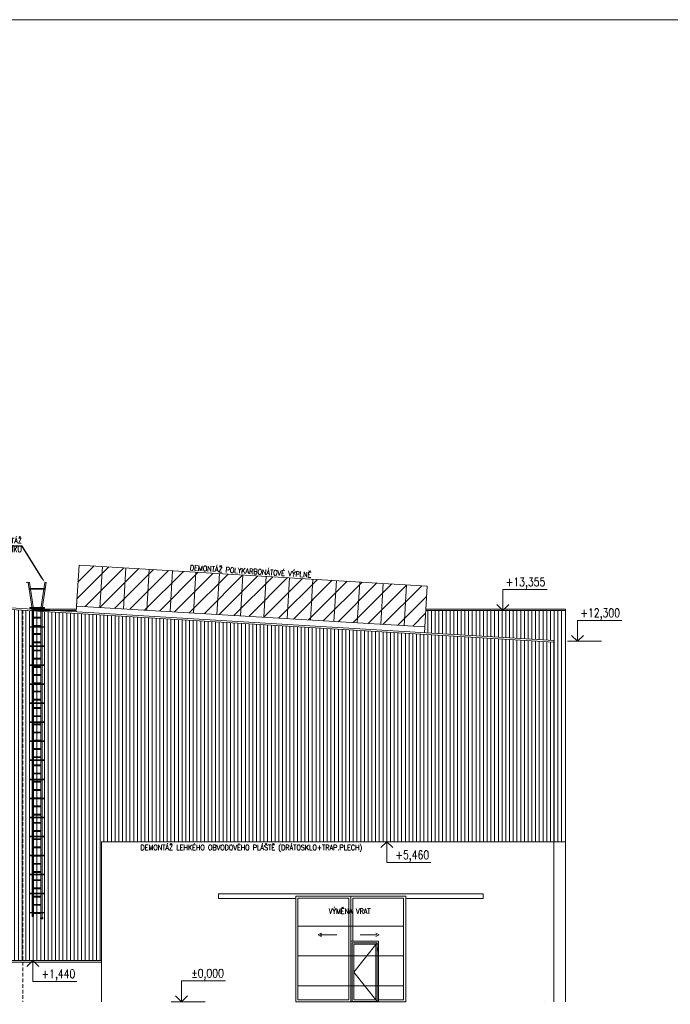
# Model space of a CAD drawing. Header units: millimetres. Extents: x -485339 to 286898, y -1189934 to 1602269.
# Tile 130 of 230: x -256875 to -234670, y -547570 to -513966. Entities that reach past the tile are written whole.
import ezdxf
from ezdxf import colors
from ezdxf.entities.mleader import LeaderData, LeaderLine
from ezdxf.enums import TextEntityAlignment as Align
from ezdxf.math import Vec2, Vec3

# ---------------------------------------------------------------- set-up
doc = ezdxf.new("R2010")
doc.units = ezdxf.units.MM
doc.header["$LTSCALE"] = 10
doc.linetypes.add('DASHED', pattern=[19.05, 12.7, -6.35])
doc.linetypes.add('ČÁRKOVANÁ', pattern=[19.05, 12.7, -6.35])
doc.layers.get('Defpoints').update_dxf_attribs({"lineweight": 0})
for name, color, linetype, lineweight, true_color in [('BOUR_DVEŘE', 7, 'Continuous', 18, 0x4ccd32), ('BOUR_ČÁRY_PLNÉ', 7, 'Continuous', 18, 0x4ccd32), ('BOUR_ŠRAFY', 7, 'Continuous', 18, 0x4ccd32), ('BOURÁNÍ_POPIS', 7, 'Continuous', 18, 0x4ccd32)]:
    doc.layers.add(name, color=color, linetype=linetype, lineweight=lineweight, true_color=true_color)
for name, color, linetype, lineweight in [('St__otvory_dveře', 40, 'Continuous', 18), ('St_kóty_výškové', 132, 'Continuous', 18), ('St_sloupy_opláštění_pohled', 25, 'ČÁRKOVANÁ', 18), ('St_čáry_obrys', 5, 'Continuous', 35), ('St_čáry_plné', 250, 'Continuous', 18), ('St_šrafy', 250, 'Continuous', 18), ('Z-p_kanalizace_dest', 70, 'Continuous', 30)]:
    doc.layers.add(name, color=color, linetype=linetype, lineweight=lineweight)
doc.styles.add('ROMANS', font='romans.shx', dxfattribs={"width": 0.8})
doc.styles.get("Standard").update_dxf_attribs({"font": 'simplex.shx', "width": 0.8})

# ---------------------------------------------------------------- blocks, each defined once
blk = doc.blocks.new('G$C136A7931')
at = {"layer": 'St__otvory_dveře', "color": 0}
for p, q in [((3750, 3600), (0, 3600)), ((0, 3600), (0, 0)), ((1804, 3533), (71, 3533)), ((71, 3533), (71, 67)), ((1804, 3533), (1804, 67)), ((1875, 3600), (1875, 0)), ((1946, 3533), (1946, 2061)), ((3679, 3533), (1946, 3533)), ((3679, 67), (3679, 3533)), ((3750, 0), (3750, 3600)), ((71, 2582), (3679, 2582)), ((866, 2337), (761, 2281)), ((761, 2281), (866, 2224)), ((831, 2281), (1402, 2281)), ((866, 2224), (866, 2337)), ((2769, 2281), (2198, 2281)), ((2734, 2337), (2839, 2281)), ((2839, 2281), (2734, 2224)), ((2809, 1724), (2809, 1837)), ((71, 1559), (3679, 1559)), ((71, 544), (3679, 544)), ((0, 0), (3750, 0)), ((71, 67), (1804, 67)), ((2825, 67), (3679, 67))]:
    blk.add_line(p, q, dxfattribs=at)
for points in [[(2638, 3675), (6388, 3675), (6388, 3525), (3750, 3525), (3750, 3600), (2638, 3600), (0, 3600), (0, 3525), (-2638, 3525), (-2638, 3675)], [(1875, 11), (2825, 11), (2825, 2061), (1875, 2061)], [(1925, 11), (2775, 11), (2775, 2011), (1925, 2011)], [(1975, 61), (2725, 61), (2725, 1961), (1975, 1961)]]:
    blk.add_lwpolyline(points, close=True, dxfattribs=at)
blk.add_lwpolyline([(2775, 2011), (1975, 1011), (2775, 11)], dxfattribs=at)
at = {"layer": 'St_šrafy', "color": 0}
blk.add_lwpolyline([(0, 0), (3750, 0), (3750, 3600), (0, 3600)], close=True, dxfattribs=at)
blk = doc.blocks.new('*U3842')
at = {"layer": 'St_čáry_plné'}
for points in [[(-125, 15), (125, 15)], [(-125, -15), (125, -15)]]:
    blk.add_lwpolyline(points, dxfattribs=at)
blk = doc.blocks.new('*U3841')
at = {"layer": 'St_čáry_plné'}
for p in [(0, 10360), (0, 10080), (0, 9800), (0, 9520), (0, 9240), (0, 8960), (0, 8680), (0, 8400), (0, 8120), (0, 7840), (0, 7560), (0, 7280), (0, 7000), (0, 6720), (0, 6440), (0, 6160), (0, 5880), (0, 5600), (0, 5320), (0, 5040), (0, 4760), (0, 4480), (0, 4200), (0, 3920), (0, 3640), (0, 3360), (0, 3080), (0, 2800), (0, 2520), (0, 2240), (0, 1960), (0, 1680), (0, 1400), (0, 1120), (0, 840), (0, 560), (0, 280), (0, 0)]:
    blk.add_blockref('*U3842', p, dxfattribs=at)
blk = doc.blocks.new('*U3844')
at = {"layer": 'St_čáry_plné'}
blk.add_lwpolyline([(-250, -11), (250, -11), (250, 11), (-250, 11)], close=True, dxfattribs=at)
blk = doc.blocks.new('*U3843')
at = {"layer": 'St_čáry_plné'}
for p in [(0, 0), (0, -650), (0, -1300), (0, -1950), (0, -2600), (0, -3250), (0, -3900), (0, -4550), (0, -5200), (0, -5850), (0, -6500), (0, -7150), (0, -7800), (0, -8450), (0, -9100), (0, -9750), (0, -10400), (0, -11050)]:
    blk.add_blockref('*U3844', p, dxfattribs=at)
blk = doc.blocks.new('G$CD609EF3A')
at = {"layer": 'St_čáry_plné'}
for points in [[(-306, 855), (-257, 862)], [(-175, -40), (-306, 855)], [(-125, -36), (-257, 862)], [(125, -36), (257, 862)], [(175, -40), (306, 855)], [(306, 855), (257, 862)], [(-175, -40), (-175, -10536)], [(-125, -36), (-125, -10536)], [(125, -36), (125, -10590)], [(175, -36), (175, -10590)], [(-175, -10536), (-125, -10536)], [(125, -10590), (175, -10590)]]:
    blk.add_lwpolyline(points, dxfattribs=at)
blk.add_lwpolyline([(111, -10590), (189, -10590), (189, -10619), (111, -10619)], close=True, dxfattribs=at)
for name, p in [('*U3843', (0, 639)), ('*U3841', (0, -10423))]:
    blk.add_blockref(name, p, dxfattribs=at)
blk = doc.blocks.new('*U4002')
at = {"layer": 'St_čáry_plné'}
blk.add_lwpolyline([(0, 0), (0, -1400)], dxfattribs=at)
blk = doc.blocks.new('*U4003')
at = {"layer": 'Defpoints', "rotation": 356.5599197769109}
for p in [(-254052, -532627), (-253253, -532675), (-252455, -532723), (-251656, -532771), (-250858, -532819), (-250059, -532867), (-249260, -532915), (-248462, -532963), (-247663, -533011), (-246865, -533059), (-246066, -533107), (-245268, -533155), (-244469, -533203), (-243671, -533251)]:
    blk.add_blockref('*U4002', p, dxfattribs=at)
at = {"layer": 'St_čáry_plné', "rotation": 356.5599197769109}
for p in [(-254850, -532579), (-254052, -532627), (-253253, -532675), (-252455, -532723), (-251656, -532771), (-250858, -532819), (-250059, -532867), (-249260, -532915), (-248462, -532963), (-247663, -533011), (-246865, -533059), (-246066, -533107), (-245268, -533155), (-244469, -533203), (-243671, -533251)]:
    blk.add_blockref('*U4002', p, dxfattribs=at)
at = {"layer": 'Z-p_kanalizace_dest', "rotation": 356.5599197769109}
for p in [(-254052, -532627), (-254052, -532627), (-253253, -532675), (-253253, -532675), (-252455, -532723), (-252455, -532723), (-251656, -532771), (-251656, -532771), (-250858, -532819), (-250858, -532819), (-250059, -532867), (-250059, -532867), (-249260, -532915), (-249260, -532915), (-248462, -532963), (-248462, -532963), (-247663, -533011), (-247663, -533011), (-246865, -533059), (-246865, -533059), (-246066, -533107), (-246066, -533107), (-245268, -533155), (-245268, -533155), (-244469, -533203), (-244469, -533203), (-243671, -533251), (-243671, -533251)]:
    blk.add_blockref('*U4002', p, dxfattribs=at)
blk = doc.blocks.new('*U3985')
at = {"color": 0, "linetype": 'ByBlock', "lineweight": -2}
blk.add_line((3, 0), (-7, 0), dxfattribs=at)
for points in [[(0, 0), (0, 6.12), (0, 6.12), (-13, 6.12)], [(1.75, 1.75), (0, 0), (-1.75, 1.75)]]:
    blk.add_lwpolyline(points, dxfattribs=at)
at = {"color": 0, "linetype": 'ByBlock', "lineweight": -2, "style": 'ROMANS', "width": 0.8}
for tag, p in [('VYSKA', (-3.45, 9.62)), ('POPIS_001', (-12.5, 5.12))]:
    blk.add_attdef(tag, text='', height=2.5, dxfattribs=at).set_placement(p, align=Align.TOP_RIGHT)
blk = doc.blocks.new('*U4032')
at = {"color": 0, "linetype": 'ByBlock', "lineweight": -2}
blk.add_line((3, 0), (-7, 0), dxfattribs=at)
for points in [[(0, 0), (0, -6.12), (0, -6.12), (-13, -6.12)], [(1.75, -1.75), (0, 0), (-1.75, -1.75)]]:
    blk.add_lwpolyline(points, dxfattribs=at)
at = {"color": 0, "linetype": 'ByBlock', "lineweight": -2, "style": 'ROMANS', "width": 0.8}
for tag, p in [('VYSKA', (-3.45, -2.62)), ('POPIS_001', (-12.5, -7.13))]:
    blk.add_attdef(tag, text='', height=2.5, dxfattribs=at).set_placement(p, align=Align.TOP_RIGHT)
blk = doc.blocks.new('*U4033')
at = {"color": 0, "linetype": 'ByBlock', "lineweight": -2}
blk.add_line((3, 0), (-7, 0), dxfattribs=at)
for points in [[(0, 0), (0, 6.12), (0, 6.12), (-13, 6.12)], [(1.75, 1.75), (0, 0), (-1.75, 1.75)]]:
    blk.add_lwpolyline(points, dxfattribs=at)
at = {"color": 0, "linetype": 'ByBlock', "lineweight": -2, "style": 'ROMANS', "width": 0.8}
for tag, p in [('VYSKA', (-3.45, 9.62)), ('POPIS_001', (-12.5, 5.12))]:
    blk.add_attdef(tag, text='', height=2.5, dxfattribs=at).set_placement(p, align=Align.TOP_RIGHT)
blk = doc.blocks.new('*U4031')
at = {"color": 0, "linetype": 'ByBlock', "lineweight": -2}
blk.add_line((3, 0), (-7, 0), dxfattribs=at)
for points in [[(0, 0), (0, -6.12), (0, -6.12), (-13, -6.12)], [(1.75, -1.75), (0, 0), (-1.75, -1.75)]]:
    blk.add_lwpolyline(points, dxfattribs=at)
at = {"color": 0, "linetype": 'ByBlock', "lineweight": -2, "style": 'ROMANS', "width": 0.8}
for tag, p in [('VYSKA', (-3.45, -2.62)), ('POPIS_001', (-12.5, -7.13))]:
    blk.add_attdef(tag, text='', height=2.5, dxfattribs=at).set_placement(p, align=Align.TOP_RIGHT)

msp = doc.modelspace()

# ---------------------------------------------------------------- hatches: boundary and pattern name
at = {"layer": 'BOUR_ŠRAFY', "linetype": 'DASHED'}
h = msp.add_hatch(dxfattribs=at)
h.set_pattern_fill('ANSI31', color=256, scale=120)
h.set_pattern_definition([(45, (-35493.7, -714.4), (-269.40768, 269.40768), [])])
h.paths.add_polyline_path([(-254934.3, -533976.8), (-254850.3, -532579.3), (-242966, -533293.7), (-243050, -534691.2)])
at = {"layer": 'BOUR_ŠRAFY'}
h = msp.add_hatch(dxfattribs=at)
h.set_pattern_fill('ANSI31', color=256, scale=40, angle=45)
h.set_pattern_definition([(90, (0, 160416.98), (-127, 8e-15), [])])
h.paths.add_polyline_path([(-257680.4, -546080.2), (-257680, -534067.7), (-238650, -535206.1), (-238650, -542020.2), (-254080, -542020.2), (-254080, -546080.2)])
h = msp.add_hatch(dxfattribs=at)
h.set_pattern_fill('ANSI31', color=256, scale=40, angle=45)
h.paths.add_polyline_path([(-238650, -535156), (-238650, -535206.1), (-238650, -542020.2), (-238250, -542020.2), (-238250, -534134.9), (-243016.6, -534134.9), (-243050, -534691.2), (-243062, -534890.8)])

# ---------------------------------------------------------------- linework, layer by layer
at = {"layer": 'BOUR_ČÁRY_PLNÉ'}
for points in [[(-268927.6, -533386), (-238650, -535206.1)], [(-268927.5, -533335.9), (-238650, -535156)], [(-243016.6, -534134.9), (-238250, -534134.9)], [(-243013.5, -534084.9), (-238250, -534084.9)]]:
    msp.add_lwpolyline(points, dxfattribs=at)
at = {"layer": 'Defpoints'}
msp.add_lwpolyline([(-485339.2, -513966), (143293.5, -513966), (143293.5, -775236.5), (-485339.2, -775236.5)], close=True, dxfattribs=at)
at = {"layer": 'St_sloupy_opláštění_pohled'}
msp.add_lwpolyline([(-256766.9, -534117), (-256766.9, -547480.2)], dxfattribs=at)
at = {"layer": 'St_čáry_obrys', "const_width": 10}
msp.add_lwpolyline([(-307896.1, -547480.2), (-237074.4, -547480.2)], dxfattribs=at)
at = {"layer": 'St_čáry_plné'}
for points in [[(-254850.3, -532579.3), (-254946.3, -534176.4)], [(-254850.3, -532579.3), (-242966, -533293.7)], [(-256649.7, -533173), (-256600.2, -533165.7)], [(-242966, -533293.7), (-243062, -534890.8)], [(-256468.3, -534084.9), (-254940.8, -534084.9)], [(-256468.3, -534134.9), (-254943.8, -534134.9)], [(-254934.3, -533976.8), (-243050, -534691.2)], [(-238250, -534084.9), (-238250, -547480.2)], [(-238650, -535156), (-238650, -547480.2)], [(-254080, -542020.2), (-254080, -547480.2)], [(-238250, -542020.2), (-238650, -542020.2)], [(-254080, -546080.2), (-266770, -546080.2)], [(-254080, -546130.2), (-266770, -546130.2)], [(-238970, -547480.2), (-238970, -547480.2), (-238970, -547480.2)], [(-238970, -547480.2), (-238970, -547480.2)]]:
    msp.add_lwpolyline(points, dxfattribs=at)
at = {"layer": 'St_šrafy'}
msp.add_lwpolyline([(-254080, -542020.2), (-238650, -542020.2)], dxfattribs=at)

# ---------------------------------------------------------------- block references
at = {"layer": 'BOUR_DVEŘE'}
msp.add_blockref('G$C136A7931', (-247450, -547480.2), dxfattribs=at)
at = {"layer": 'St_kóty_výškové'}
ref = msp.add_blockref('*U3985', (-240382.9, -534125.2), dxfattribs=dict(at, xscale=-115.8301158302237, yscale=115.8301158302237, zscale=115.8301158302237))
ref.add_attrib('VYSKA', '+13,355', dxfattribs={"layer": '0', "color": 0, "linetype": 'ByBlock', "lineweight": -2, "height": 289.58, "style": 'ROMANS', "width": 0.8}).set_placement((-238935.1, -533010.3), align=Align.TOP_RIGHT)
ref = msp.add_blockref('*U4033', (-237834.9, -535180.1), dxfattribs=dict(at, xscale=-115.8301158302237, yscale=115.8301158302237, zscale=115.8301158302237))
ref.add_attrib('VYSKA', '+12,300', dxfattribs={"layer": '0', "color": 0, "linetype": 'ByBlock', "lineweight": -2, "height": 289.58, "style": 'ROMANS', "width": 0.8}).set_placement((-236387.2, -534065.2), align=Align.TOP_RIGHT)
ref = msp.add_blockref('*U4031', (-244347.1, -542020.2), dxfattribs=dict(at, xscale=-115.8301158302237, yscale=115.8301158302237, zscale=115.8301158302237))
ref.add_attrib('VYSKA', '+5,460', dxfattribs={"layer": '0', "color": 0, "linetype": 'ByBlock', "lineweight": -2, "height": 289.58, "style": 'ROMANS', "width": 0.8}).set_placement((-242899.3, -542324.2), align=Align.TOP_RIGHT)
ref = msp.add_blockref('*U4032', (-256425.1, -546080.2), dxfattribs=dict(at, xscale=-115.8301158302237, yscale=115.8301158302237, zscale=115.8301158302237))
ref.add_attrib('VYSKA', '+1,440', dxfattribs={"layer": '0', "color": 0, "linetype": 'ByBlock', "lineweight": -2, "height": 289.58, "style": 'ROMANS', "width": 0.8}).set_placement((-254977.3, -546384.2), align=Align.TOP_RIGHT)
ref = msp.add_blockref('*U3985', (-251353.6, -547480.2), dxfattribs=dict(at, xscale=-115.8301158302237, yscale=115.8301158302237, zscale=115.8301158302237))
ref.add_attrib('VYSKA', '%%P0,000', dxfattribs={"layer": '0', "color": 0, "linetype": 'ByBlock', "lineweight": -2, "height": 289.58, "style": 'ROMANS', "width": 0.8}).set_placement((-249905.8, -546365.3), align=Align.TOP_RIGHT)
at = {"layer": 'St_čáry_plné'}
for name, p in [('*U4003', (0, 0)), ('G$CD609EF3A', (-256277.8, -534031.7))]:
    msp.add_blockref(name, p, dxfattribs=at)

# ---------------------------------------------------------------- texts
at = {"layer": 'BOURÁNÍ_POPIS', "width": 0.8}
msp.add_text('DEMONTÁŽ POLYKARBONÁTOVÉ VÝPLNĚ', height=180, rotation=356.55992, dxfattribs=at).set_placement((-251068.5, -532756.8))
for s, p in [('DEMONTÁŽ LEHKÉHO OBVODOVÉHO PLÁŠTĚ (DRÁTOSKLO+TRAP.PLECH)', (-252752, -542309.6)), ('VÝMĚNA VRAT', (-246325.4, -544484.3))]:
    msp.add_text(s, height=180, dxfattribs=at).set_placement(p)

# ---------------------------------------------------------------- leaders
at = {"layer": 'BOURÁNÍ_POPIS'}
ml = msp.add_multileader_mtext('Standard', dxfattribs=at)
ml.set_content('DOČASNÁ DEMONTÁŽ\\PPOŽÁR.ŽEBŘÍKU ')
ml.set_leader_properties()
ml.build(insert=Vec2(0, 0))
ml.multileader.update_dxf_attribs({"text_left_attachment_type": 6, "text_right_attachment_type": 6, "arrow_head_size": 180})
ctx = ml.context
ctx.base_point, ctx.char_height, ctx.arrow_head_size, ctx.plane_origin = Vec3(-259072.1, -531935.1), 180, 180, Vec3(-256012.1, -530970.7)
ctx.left_attachment, ctx.right_attachment, ctx.text_align_type = 6, 6, 2
notes = []
notes.append((ctx, [(0, (1, 1, 0), (-256790.4, -531935.1), (-1, 0), 8, [(0, [(-256020.9, -533169.4)], 0, [])])]))
ctx.mtext.insert, ctx.mtext.alignment, ctx.mtext.flow_direction = Vec3(-256800.4, -531657.4), 3, 5
for ctx, leaders in notes:
    for number, flags, end, landing, length, lines in leaders:
        leader = LeaderData()
        leader.index, (leader.has_last_leader_line, leader.has_dogleg_vector, leader.attachment_direction) = number, flags
        leader.last_leader_point, leader.dogleg_vector, leader.dogleg_length = Vec3(end), Vec3(landing), length
        for number, points, colour, breaks in lines:
            line = LeaderLine()
            line.index, line.vertices, line.color, line.breaks = number, Vec3.list(points), colors.encode_raw_color(colour), breaks
            leader.lines.append(line)
        ctx.leaders.append(leader)

doc.saveas('drawing.dxf')
